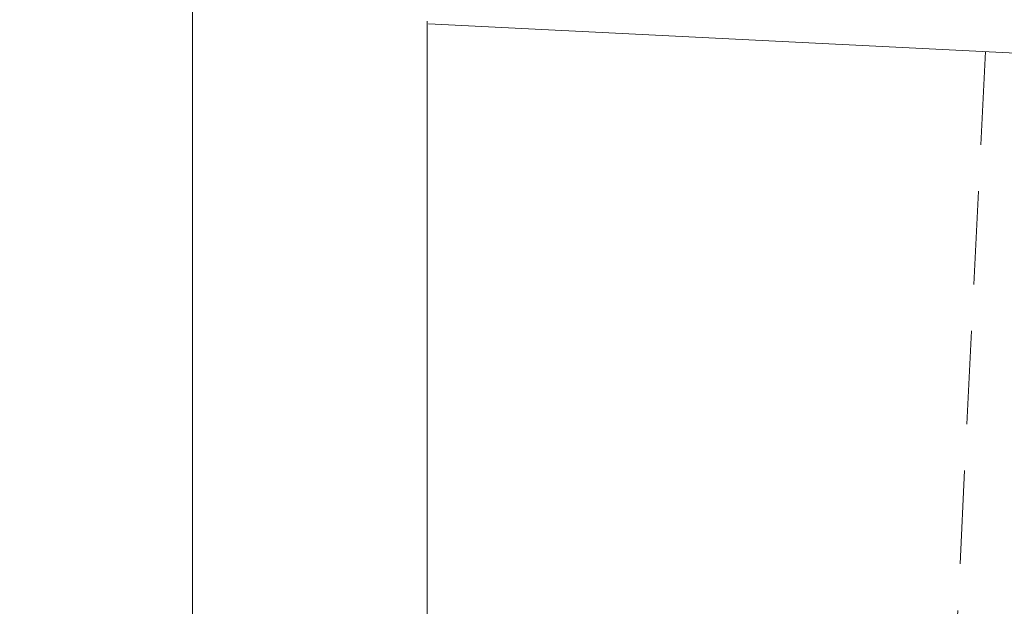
# Model space of a CAD drawing. Header units: millimetres. Extents: x -385852 to 693036, y -525006 to 444206.
# Tile 98 of 156: x 204442 to 205113, y 56637 to 57036. Entities that reach past the tile are written whole.
import ezdxf

# ---------------------------------------------------------------- set-up
doc = ezdxf.new("R2010")
doc.units = ezdxf.units.MM
doc.linetypes.add('HIDDEN', pattern=[9.525, 6.35, -3.175])
for name, color, linetype, lineweight in [('A99_N_kce-pohl', 7, 'Continuous', 9), ('A99_N_kce-rez-sil', 6, 'Continuous', 18), ('A99_S_kce-rez-sil', 7, 'Continuous', 15), ('A99_S_kce-rez-ten', 6, 'Continuous', 9)]:
    doc.layers.add(name, color=color, linetype=linetype, lineweight=lineweight)

msp = doc.modelspace()

# ---------------------------------------------------------------- linework, layer by layer
at = {"layer": 'A99_N_kce-pohl', "lineweight": 5}
msp.add_lwpolyline([(204560, 57042.5), (204560, 54300)], dxfattribs=at)
at = {"layer": 'A99_N_kce-pohl', "linetype": 'Continuous'}
for radius, start, end in [(4410, 137.9079084, 222.0920916), (4355, 137.9045093, 221.5692356)]:
    msp.add_arc((207807.5, 54300), radius, start, end, dxfattribs=at)
at = {"layer": 'A99_N_kce-rez-sil', "color": 1, "linetype": 'Continuous', "lineweight": 9}
for radius, start, end in [(4400, 137.9079084, 222.0920916), (4375, 137.9060286, 222.0939714)]:
    msp.add_arc((207807.5, 54300), radius, start, end, dxfattribs=at)
at = {"layer": 'A99_S_kce-rez-sil', "lineweight": 13}
msp.add_lwpolyline([(204720.9044, 57033.2819), (205280.2069, 57005.3403)], dxfattribs=at)
at = {"layer": 'A99_S_kce-rez-ten', "lineweight": 0}
msp.add_lwpolyline([(204720, 57035), (204720, 51565)], dxfattribs=at)
at = {"layer": 'A99_S_kce-rez-ten', "linetype": 'HIDDEN', "lineweight": 0, "ltscale": 10}
msp.add_lwpolyline([(205100.4311, 57014.3216), (204964.8293, 54300)], dxfattribs=at)

doc.saveas('drawing.dxf')
